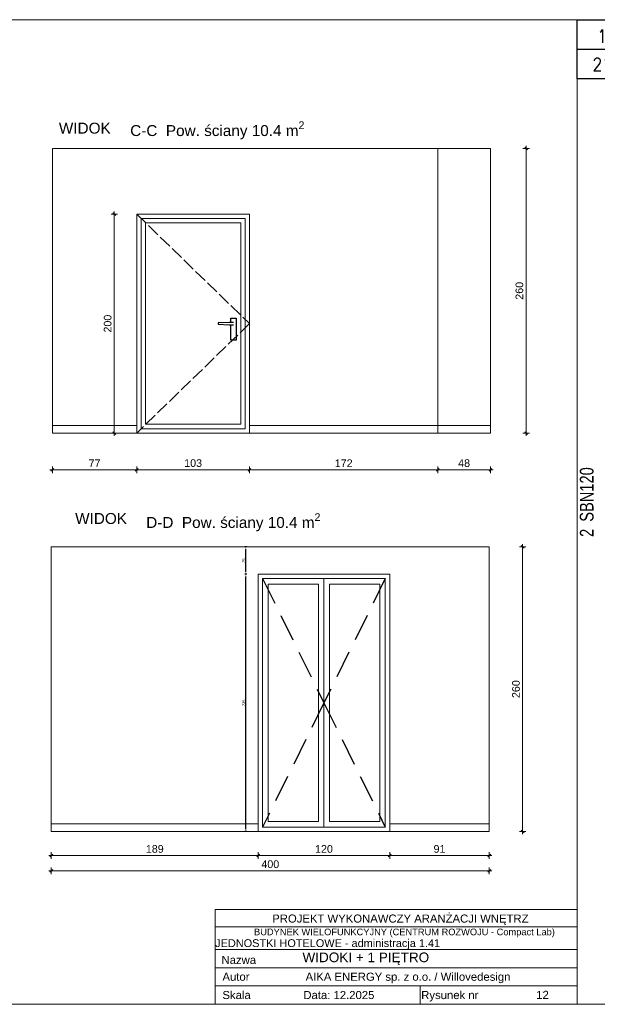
# Model space of a CAD drawing. Header units: millimetres. Extents: x 69081 to 158617, y -37521 to -9534.
# Tile 28 of 256: x 81699 to 82226, y -16424 to -15524. Entities that reach past the tile are written whole.
import ezdxf
from ezdxf.enums import TextEntityAlignment as Align

# ---------------------------------------------------------------- set-up
doc = ezdxf.new("R2010")
doc.units = ezdxf.units.MM
doc.linetypes.add('ACAD_ISO02W100', pattern=[15, 12, -3])
doc.linetypes.add('HIDDEN', pattern=[0.375, 0.25, -0.125])
for name, color, linetype in [('A-DRZ', 7, 'Continuous'), ('A-UKRYTE', 8, 'HIDDEN'), ('ADMINISTRACJA RYSUNKI', 7, 'Continuous'), ('BZ_sym', 7, 'Continuous'), ('F-BIL', 1, 'Continuous'), ('F-BIL-OP', 3, 'Continuous'), ('F-BIL-TA', 1, 'Continuous')]:
    doc.layers.add(name, color=color, linetype=linetype)
for name, color, linetype, lineweight in [('A_02_VIEW_1', 5, 'Continuous', 9), ('Aika MEBLE wypełnienie', 8, 'Continuous', 0), ('AIKA NUMERACJA ŚCIAN', 30, 'Continuous', 5), ('Aika OPISY', 7, 'Continuous', 20), ('AIKA tabelka ogólna 25', 7, 'Continuous', 20), ('Aika WYMIAROWANIE 25', 7, 'Continuous', 20)]:
    doc.layers.add(name, color=color, linetype=linetype, lineweight=lineweight)
doc.layers.add('Aika MEBLE WIDOKOWA', color=4, linetype='Continuous', lineweight=20, transparency=0.3)
doc.styles.add('AM_arial', font='arial.ttf')
doc.styles.add('Annotative', font='arial.ttf')
doc.styles.add('BIKTS', font='bikromsw.shx', dxfattribs={"width": 0.85})
doc.styles.add('SIMPLEX', font='simplex', dxfattribs={"width": 0.85})
doc.styles.get("Standard").update_dxf_attribs({"font": 'arial.ttf'})
doc.dimstyles.new('Dwudziestka', dxfattribs={"dimtxt": 7, "dimasz": 0.6, "dimexe": 5, "dimexo": 0, "dimgap": 2.5, "dimtad": 1, "dimdec": 3, "dimrnd": 0.5, "dimdsep": 46, "dimtxsty": 'AM_arial', "dimblk": 'znacznik', "dimcen": 0.09, "dimdle": 5, "dimse1": 1, "dimse2": 1, "dimclre": 256, "dimadec": 0, "dimazin": 0, "dimtfac": 0.4, "dimtdec": 3, "dimtix": 1, "dimtofl": 0, "dimtmove": 2, "dimatfit": 3, "dimldrblk": 'NONE', "dimfxl": 1, "dimtfillclr": 256, "dimtolj": 1, "dimlwd": 18, "dimlwe": 15, "dimarcsym": 0})
doc.dimstyles.new('ISO-25', dxfattribs={"dimtxt": 2.5, "dimasz": 2.5, "dimexe": 1, "dimexo": 10, "dimtad": 1, "dimtxsty": 'Standard', "dimcen": 2.5, "dimadec": 0, "dimazin": 0, "dimtfac": 1, "dimtmove": 0, "dimatfit": 3, "dimfxl": 1, "dimfxlon": 1, "dimarcsym": 0})

# ---------------------------------------------------------------- blocks, each defined once
blk = doc.blocks.new('symnadpr')
at = {"style": 'BIKTS', "width": 0.8}
blk.add_attdef('SZT_NADPR', text='', height=25, dxfattribs=at).set_placement((-48.7, -11.7), align=Align.RIGHT)
blk.add_attdef('NAZNADPR', (-42.6, -11.7), '', height=25, dxfattribs=at)
blk = doc.blocks.new('DYBY-BL5')
at = {"layer": 'F-BIL-TA', "color": 1}
blk.add_line((0, 45), (110, 45), dxfattribs=at)
blk.add_lwpolyline([(0, 0), (0, 90), (110, 90), (110, 0)], close=True, dxfattribs=at)
at = {"layer": 'F-BIL-OP', "style": 'SIMPLEX', "width": 0.85}
blk.add_attdef('NR', text='', height=20, dxfattribs=at).set_placement((56, 55), align=Align.CENTER)
at = {"layer": 'F-BIL-OP', "color": 2, "style": 'SIMPLEX', "width": 0.85, "flags": 1}
for tag, p in [('NAZWA', (119, 55)), ('POSADZKA', (119, 12)), ('GRUPA', (119, -27)), ('RODZAJ', (119, -72))]:
    blk.add_attdef(tag, p, '', height=19, dxfattribs=at)
at = {"layer": 'F-BIL-OP', "color": 2, "style": 'SIMPLEX', "width": 0.85}
blk.add_attdef('POW.', text='', height=20, dxfattribs=at).set_placement((56, 12), align=Align.CENTER)
at = {"layer": 'F-BIL-OP', "color": 2, "style": 'SIMPLEX', "width": 0.85, "flags": 1}
blk.add_attdef('POWH.', text='', height=20, dxfattribs=at).set_placement((56, -27), align=Align.CENTER)
blk = doc.blocks.new('OKNO')
at = {"layer": 'A-UKRYTE', "ltscale": 100}
for points in [[(-56, 231), (0, 117.5), (-56, 4)], [(56, 231), (0, 117.5), (56, 4)]]:
    blk.add_lwpolyline(points, dxfattribs=at)
at = {"layer": 'A_02_VIEW_1'}
for points in [[(-60, 235), (60, 235), (60, 0), (-60, 0)], [(-56, 231), (0, 231), (0, 4), (-56, 4)], [(0, 4), (56, 4), (56, 231), (0, 231)]]:
    blk.add_lwpolyline(points, close=True, dxfattribs=at)
at = {"layer": 'A_02_VIEW_1', "color": 4}
for points in [[(-51, 226), (-5, 226), (-5, 9), (-51, 9)], [(5, 9), (51, 9), (51, 226), (5, 226)]]:
    blk.add_lwpolyline(points, close=True, dxfattribs=at)
blk = doc.blocks.new('znacznik')
at = {"color": 0}
for points in [[(-4, 0), (4, 0)], [(0, -5), (0, 5)]]:
    blk.add_lwpolyline(points, dxfattribs=at)
at = {"color": 1}
blk.add_lwpolyline([(-2.1, -2.1), (2.1, 2.1)], dxfattribs=at)
blk = doc.blocks.new('*D2864')
at = {"layer": 'Aika WYMIAROWANIE 25', "color": 0, "transparency": 16777216}
blk.add_line((82127.11, -16288.02), (82037.31, -16288.02), dxfattribs=at)
at = {"layer": 'Defpoints', "color": 0, "transparency": 16777216}
for p in [(82036.71, -16265.9), (82127.71, -16265.9), (82036.71, -16288.02)]:
    blk.add_point(p, dxfattribs=at)
at = {"layer": 'Aika WYMIAROWANIE 25', "color": 0, "linetype": 'ByBlock', "transparency": 16777216, "xscale": 0.6, "yscale": 0.6, "zscale": 0.6, "rotation": 180}
blk.add_blockref('znacznik', (82036.71, -16288.02), dxfattribs=at)
at = {"layer": 'Aika WYMIAROWANIE 25', "color": 0, "linetype": 'ByBlock', "transparency": 16777216, "xscale": 0.6, "yscale": 0.6, "zscale": 0.6}
blk.add_blockref('znacznik', (82127.71, -16288.02), dxfattribs=at)
at = {"layer": 'Aika WYMIAROWANIE 25', "color": 0, "transparency": 16777216, "insert": (82082.21, -16281.95), "char_height": 7, "attachment_point": 5, "style": 'AM_arial'}
blk.add_mtext('\\A1;91', dxfattribs=at)
blk = doc.blocks.new('_None')
blk = doc.blocks.new('*D2865')
at = {"layer": 'Aika WYMIAROWANIE 25', "color": 0, "transparency": 16777216}
blk.add_line((82036.11, -16288.02), (81917.31, -16288.02), dxfattribs=at)
at = {"layer": 'Defpoints', "color": 0, "transparency": 16777216}
for p in [(81916.71, -16265.9), (82036.71, -16265.9), (81916.71, -16288.02)]:
    blk.add_point(p, dxfattribs=at)
at = {"layer": 'Aika WYMIAROWANIE 25', "color": 0, "linetype": 'ByBlock', "transparency": 16777216, "xscale": 0.6, "yscale": 0.6, "zscale": 0.6, "rotation": 180}
blk.add_blockref('znacznik', (81916.71, -16288.02), dxfattribs=at)
at = {"layer": 'Aika WYMIAROWANIE 25', "color": 0, "linetype": 'ByBlock', "transparency": 16777216, "xscale": 0.6, "yscale": 0.6, "zscale": 0.6}
blk.add_blockref('znacznik', (82036.71, -16288.02), dxfattribs=at)
at = {"layer": 'Aika WYMIAROWANIE 25', "color": 0, "transparency": 16777216, "insert": (81976.71, -16281.95), "char_height": 7, "attachment_point": 5, "style": 'AM_arial'}
blk.add_mtext('\\A1;120', dxfattribs=at)
blk = doc.blocks.new('*D2866')
at = {"layer": 'Aika WYMIAROWANIE 25', "color": 0, "transparency": 16777216}
blk.add_line((81916.11, -16288.02), (81728.31, -16288.02), dxfattribs=at)
at = {"layer": 'Defpoints', "color": 0, "transparency": 16777216}
for p in [(81727.71, -16265.9), (81916.71, -16265.9), (81727.71, -16288.02)]:
    blk.add_point(p, dxfattribs=at)
at = {"layer": 'Aika WYMIAROWANIE 25', "color": 0, "linetype": 'ByBlock', "transparency": 16777216, "xscale": 0.6, "yscale": 0.6, "zscale": 0.6, "rotation": 180}
blk.add_blockref('znacznik', (81727.71, -16288.02), dxfattribs=at)
at = {"layer": 'Aika WYMIAROWANIE 25', "color": 0, "linetype": 'ByBlock', "transparency": 16777216, "xscale": 0.6, "yscale": 0.6, "zscale": 0.6}
blk.add_blockref('znacznik', (81916.71, -16288.02), dxfattribs=at)
at = {"layer": 'Aika WYMIAROWANIE 25', "color": 0, "transparency": 16777216, "insert": (81822.21, -16281.95), "char_height": 7, "attachment_point": 5, "style": 'AM_arial'}
blk.add_mtext('\\A1;189', dxfattribs=at)
blk = doc.blocks.new('*D2867')
at = {"layer": 'ADMINISTRACJA RYSUNKI', "color": 0, "lineweight": -2, "transparency": 16777216}
for p, q in [((81906.39, -16030.9), (81904.39, -16030.9)), ((81905.39, -16263.4), (81905.39, -16033.4)), ((81906.39, -16265.9), (81904.39, -16265.9))]:
    blk.add_line(p, q, dxfattribs=at)
at = {"layer": 'ADMINISTRACJA RYSUNKI', "color": 0, "transparency": 16777216}
for points in [[(81905.81, -16033.4), (81904.97, -16033.4), (81905.39, -16030.9)], [(81904.97, -16263.4), (81905.81, -16263.4), (81905.39, -16265.9)]]:
    blk.add_solid(points, dxfattribs=at)
at = {"layer": 'Defpoints', "color": 0, "transparency": 16777216}
for p in [(81905.39, -16030.9), (81916.71, -16030.9), (81916.71, -16265.9)]:
    blk.add_point(p, dxfattribs=at)
at = {"layer": 'ADMINISTRACJA RYSUNKI', "color": 0, "lineweight": 5, "transparency": 16777216, "insert": (81903.49, -16148.4), "char_height": 2.5, "attachment_point": 5, "rotation": 90}
blk.add_mtext('235', dxfattribs=at)
blk = doc.blocks.new('*D2868')
at = {"layer": 'ADMINISTRACJA RYSUNKI', "color": 0, "lineweight": -2, "transparency": 16777216}
for p, q in [((81906.39, -16005.9), (81904.39, -16005.9)), ((81905.39, -16028.4), (81905.39, -16008.4)), ((81906.39, -16030.9), (81904.39, -16030.9))]:
    blk.add_line(p, q, dxfattribs=at)
at = {"layer": 'ADMINISTRACJA RYSUNKI', "color": 0, "transparency": 16777216}
for points in [[(81905.81, -16008.4), (81904.97, -16008.4), (81905.39, -16005.9)], [(81904.97, -16028.4), (81905.81, -16028.4), (81905.39, -16030.9)]]:
    blk.add_solid(points, dxfattribs=at)
at = {"layer": 'Defpoints', "color": 0, "transparency": 16777216}
for p in [(81905.39, -16005.9), (81916.71, -16005.9), (81916.71, -16030.9)]:
    blk.add_point(p, dxfattribs=at)
at = {"layer": 'ADMINISTRACJA RYSUNKI', "color": 0, "lineweight": 5, "transparency": 16777216, "insert": (81903.49, -16018.4), "char_height": 2.5, "attachment_point": 5, "rotation": 90}
blk.add_mtext('25', dxfattribs=at)
blk = doc.blocks.new('*D2869')
at = {"layer": 'Aika WYMIAROWANIE 25', "color": 0, "transparency": 16777216}
blk.add_line((82158.14, -16006.5), (82158.14, -16265.3), dxfattribs=at)
at = {"layer": 'Defpoints', "color": 0, "transparency": 16777216}
for p in [(82127.71, -16005.9), (82127.71, -16265.9), (82158.14, -16265.9)]:
    blk.add_point(p, dxfattribs=at)
at = {"layer": 'Aika WYMIAROWANIE 25', "color": 0, "linetype": 'ByBlock', "transparency": 16777216, "xscale": 0.6, "yscale": 0.6, "zscale": 0.6}
for p, rotation in [((82158.14, -16005.9), 90), ((82158.14, -16265.9), 270)]:
    blk.add_blockref('znacznik', p, dxfattribs=dict(at, rotation=rotation))
at = {"layer": 'Aika WYMIAROWANIE 25', "color": 0, "transparency": 16777216, "insert": (82152.06, -16135.9), "char_height": 7, "attachment_point": 5, "rotation": 90, "style": 'AM_arial'}
blk.add_mtext('\\A1;260', dxfattribs=at)
blk = doc.blocks.new('*D2870')
at = {"layer": 'Aika WYMIAROWANIE 25', "color": 0, "transparency": 16777216}
blk.add_line((82161.27, -15901.31), (82161.27, -15642.51), dxfattribs=at)
at = {"layer": 'Defpoints', "color": 0, "transparency": 16777216}
for p in [(82161.27, -15641.91), (82189.87, -15641.91), (82189.87, -15901.91)]:
    blk.add_point(p, dxfattribs=at)
at = {"layer": 'Aika WYMIAROWANIE 25', "color": 0, "linetype": 'ByBlock', "transparency": 16777216, "xscale": 0.6, "yscale": 0.6, "zscale": 0.6}
for p, rotation in [((82161.27, -15641.91), 90), ((82161.27, -15901.91), 270)]:
    blk.add_blockref('znacznik', p, dxfattribs=dict(at, rotation=rotation))
at = {"layer": 'Aika WYMIAROWANIE 25', "color": 0, "transparency": 16777216, "insert": (82155.2, -15771.91), "char_height": 7, "attachment_point": 5, "rotation": 90, "style": 'AM_arial'}
blk.add_mtext('\\A1;260', dxfattribs=at)
blk = doc.blocks.new('*D2871')
at = {"layer": 'Aika WYMIAROWANIE 25', "color": 0, "transparency": 16777216}
blk.add_line((81729.29, -15935.48), (81805.09, -15935.48), dxfattribs=at)
at = {"layer": 'Defpoints', "color": 0, "transparency": 16777216}
for p in [(81728.69, -15901.91), (81805.69, -15901.91), (81805.69, -15935.48)]:
    blk.add_point(p, dxfattribs=at)
at = {"layer": 'Aika WYMIAROWANIE 25', "color": 0, "linetype": 'ByBlock', "transparency": 16777216, "xscale": 0.6, "yscale": 0.6, "zscale": 0.6, "rotation": 180}
blk.add_blockref('znacznik', (81728.69, -15935.48), dxfattribs=at)
at = {"layer": 'Aika WYMIAROWANIE 25', "color": 0, "linetype": 'ByBlock', "transparency": 16777216, "xscale": 0.6, "yscale": 0.6, "zscale": 0.6}
blk.add_blockref('znacznik', (81805.69, -15935.48), dxfattribs=at)
at = {"layer": 'Aika WYMIAROWANIE 25', "color": 0, "transparency": 16777216, "insert": (81767.19, -15929.48), "char_height": 7, "attachment_point": 5, "style": 'AM_arial'}
blk.add_mtext('\\A1;77', dxfattribs=at)
blk = doc.blocks.new('*D2872')
at = {"layer": 'Aika WYMIAROWANIE 25', "color": 0, "transparency": 16777216}
blk.add_line((81806.29, -15935.48), (81908.09, -15935.48), dxfattribs=at)
at = {"layer": 'Defpoints', "color": 0, "transparency": 16777216}
for p in [(81805.69, -15901.91), (81908.69, -15901.91), (81908.69, -15935.48)]:
    blk.add_point(p, dxfattribs=at)
at = {"layer": 'Aika WYMIAROWANIE 25', "color": 0, "linetype": 'ByBlock', "transparency": 16777216, "xscale": 0.6, "yscale": 0.6, "zscale": 0.6, "rotation": 180}
blk.add_blockref('znacznik', (81805.69, -15935.48), dxfattribs=at)
at = {"layer": 'Aika WYMIAROWANIE 25', "color": 0, "linetype": 'ByBlock', "transparency": 16777216, "xscale": 0.6, "yscale": 0.6, "zscale": 0.6}
blk.add_blockref('znacznik', (81908.69, -15935.48), dxfattribs=at)
at = {"layer": 'Aika WYMIAROWANIE 25', "color": 0, "transparency": 16777216, "insert": (81857.19, -15929.4), "char_height": 7, "attachment_point": 5, "style": 'AM_arial'}
blk.add_mtext('\\A1;103', dxfattribs=at)
blk = doc.blocks.new('*D2873')
at = {"layer": 'Aika WYMIAROWANIE 25', "color": 0, "transparency": 16777216}
blk.add_line((81909.29, -15935.48), (82080.09, -15935.48), dxfattribs=at)
at = {"layer": 'Defpoints', "color": 0, "transparency": 16777216}
for p in [(81908.69, -15901.91), (82080.69, -15901.91), (82080.69, -15935.48)]:
    blk.add_point(p, dxfattribs=at)
at = {"layer": 'Aika WYMIAROWANIE 25', "color": 0, "linetype": 'ByBlock', "transparency": 16777216, "xscale": 0.6, "yscale": 0.6, "zscale": 0.6, "rotation": 180}
blk.add_blockref('znacznik', (81908.69, -15935.48), dxfattribs=at)
at = {"layer": 'Aika WYMIAROWANIE 25', "color": 0, "linetype": 'ByBlock', "transparency": 16777216, "xscale": 0.6, "yscale": 0.6, "zscale": 0.6}
blk.add_blockref('znacznik', (82080.69, -15935.48), dxfattribs=at)
at = {"layer": 'Aika WYMIAROWANIE 25', "color": 0, "transparency": 16777216, "insert": (81994.69, -15929.46), "char_height": 7, "attachment_point": 5, "style": 'AM_arial'}
blk.add_mtext('\\A1;172', dxfattribs=at)
blk = doc.blocks.new('*D2874')
at = {"layer": 'Aika WYMIAROWANIE 25', "color": 0, "transparency": 16777216}
blk.add_line((82081.29, -15935.48), (82128.09, -15935.48), dxfattribs=at)
at = {"layer": 'Defpoints', "color": 0, "transparency": 16777216}
for p in [(82080.69, -15901.91), (82128.69, -15901.91), (82128.69, -15935.48)]:
    blk.add_point(p, dxfattribs=at)
at = {"layer": 'Aika WYMIAROWANIE 25', "color": 0, "linetype": 'ByBlock', "transparency": 16777216, "xscale": 0.6, "yscale": 0.6, "zscale": 0.6, "rotation": 180}
blk.add_blockref('znacznik', (82080.69, -15935.48), dxfattribs=at)
at = {"layer": 'Aika WYMIAROWANIE 25', "color": 0, "linetype": 'ByBlock', "transparency": 16777216, "xscale": 0.6, "yscale": 0.6, "zscale": 0.6}
blk.add_blockref('znacznik', (82128.69, -15935.48), dxfattribs=at)
at = {"layer": 'Aika WYMIAROWANIE 25', "color": 0, "transparency": 16777216, "insert": (82104.69, -15929.4), "char_height": 7, "attachment_point": 5, "style": 'AM_arial'}
blk.add_mtext('\\A1;48', dxfattribs=at)
blk = doc.blocks.new('*D2875')
at = {"layer": 'Aika WYMIAROWANIE 25', "color": 0, "transparency": 16777216}
blk.add_line((81785.25, -15901.31), (81785.25, -15702.51), dxfattribs=at)
at = {"layer": 'Defpoints', "color": 0, "transparency": 16777216}
for p in [(81785.25, -15701.91), (81805.69, -15701.91), (81805.69, -15901.91)]:
    blk.add_point(p, dxfattribs=at)
at = {"layer": 'Aika WYMIAROWANIE 25', "color": 0, "linetype": 'ByBlock', "transparency": 16777216, "xscale": 0.6, "yscale": 0.6, "zscale": 0.6}
for p, rotation in [((81785.25, -15701.91), 90), ((81785.25, -15901.91), 270)]:
    blk.add_blockref('znacznik', p, dxfattribs=dict(at, rotation=rotation))
at = {"layer": 'Aika WYMIAROWANIE 25', "color": 0, "transparency": 16777216, "insert": (81779.18, -15801.91), "char_height": 7, "attachment_point": 5, "rotation": 90, "style": 'AM_arial'}
blk.add_mtext('\\A1;200', dxfattribs=at)
blk = doc.blocks.new('*D2876')
at = {"layer": 'Aika WYMIAROWANIE 25', "color": 0, "transparency": 16777216}
blk.add_line((81728.31, -16301.96), (82127.11, -16301.96), dxfattribs=at)
at = {"layer": 'Defpoints', "color": 0, "transparency": 16777216}
for p in [(81727.71, -16265.9), (82127.71, -16265.9), (82127.71, -16301.96)]:
    blk.add_point(p, dxfattribs=at)
at = {"layer": 'Aika WYMIAROWANIE 25', "color": 0, "linetype": 'ByBlock', "transparency": 16777216, "xscale": 0.6, "yscale": 0.6, "zscale": 0.6, "rotation": 180}
blk.add_blockref('znacznik', (81727.71, -16301.96), dxfattribs=at)
at = {"layer": 'Aika WYMIAROWANIE 25', "color": 0, "linetype": 'ByBlock', "transparency": 16777216, "xscale": 0.6, "yscale": 0.6, "zscale": 0.6}
blk.add_blockref('znacznik', (82127.71, -16301.96), dxfattribs=at)
at = {"layer": 'Aika WYMIAROWANIE 25', "color": 0, "transparency": 16777216, "insert": (81927.71, -16295.89), "char_height": 7, "attachment_point": 5, "style": 'AM_arial'}
blk.add_mtext('\\A1;400', dxfattribs=at)
blk = doc.blocks.new('Aika tabelka 25')
at = {"layer": 'AIKA tabelka ogólna 25', "transparency": 33554610}
for p, q in [((-330.67, 86.57), (0, 86.57)), ((-330.67, 86.57), (-330.67, 0)), ((0, 86.57), (0, 0)), ((-330.67, 50.22), (0, 50.22)), ((-330.67, 50.22), (0, 50.22)), ((-330.67, 33.48), (0, 33.48)), ((-330.67, 33.48), (0, 33.48)), ((-330.67, 16.74), (0, 16.74)), ((-330.67, 16.74), (0, 16.74)), ((-143.56, 16.74), (-143.56, 0)), ((-330.67, 0.11), (0, 0.11)), ((-330.67, 0.11), (0, 0.11))]:
    blk.add_line(p, q, dxfattribs=at)
at = {"layer": 'AIKA tabelka ogólna 25', "linetype": 'ByBlock', "transparency": 33554610}
blk.add_line((-330.49, 70.91), (0.18, 70.91), dxfattribs=at)
for s, height, p in [('PROJEKT WYKONAWCZY ARANŻACJI WNĘTRZ', 7.392, (-161.54, 82.03)), ('BUDYNEK WIELOFUNKCYJNY (CENTRUM ROZWOJU - Compact Lab) ', 6.0609, (-156.64, 69.17))]:
    blk.add_text(s, height=height, dxfattribs=at).set_placement(p, align=Align.TOP_CENTER)
for s, p in [('Nazwa ', (-324.9, 36.85)), ('Autor', (-324.03, 21.52)), ('AIKA ENERGY sp. z o.o. / Willovedesign', (-248.11, 21.52)), ('Skala ', (-324.03, 4.78)), (' Data: 12.2025', (-253.02, 4.78)), (' Rysunek nr ', (-145.39, 4.78))]:
    blk.add_text(s, height=7.392, dxfattribs=at).set_placement(p)

msp = doc.modelspace()

# ---------------------------------------------------------------- linework, layer by layer
at = {"layer": 'A-DRZ', "color": 251, "true_color": 0x636466}
for points in [[(81891.643, -15800.912), (81891.643, -15796.912), (81896.643, -15796.912), (81896.643, -15816.912), (81891.643, -15816.912), (81891.643, -15802.912)], [(81894.143, -15800.912), (81890.143, -15800.912), (81880.143, -15801.312), (81880.143, -15802.512), (81890.143, -15802.912), (81894.143, -15802.912)]]:
    msp.add_lwpolyline(points, dxfattribs=at)
at = {"layer": 'ADMINISTRACJA RYSUNKI', "color": 7, "lineweight": 5}
for points in [[(80941.3749, -16337.3171), (80941.3749, -16423.8863), (82208.037, -16423.8863), (82208.037, -15524.3114), (80941.3749, -15524.3114)], [(82128.6853, -15901.912), (81728.6853, -15901.912), (81728.6853, -15641.912), (82128.6853, -15641.912), (82128.6853, -15901.912)], [(82080.6853, -15641.912), (82080.6853, -15901.912)], [(81727.7118, -16265.8952), (82127.7118, -16265.8952), (82127.7118, -16005.8952), (81727.7118, -16005.8952), (81727.7118, -16265.8952)]]:
    msp.add_lwpolyline(points, dxfattribs=at)
at = {"layer": 'ADMINISTRACJA RYSUNKI', "color": 1, "lineweight": 5}
msp.add_lwpolyline([(82208.037, -15524.3114), (80941.3749, -15524.3114), (80941.3749, -16423.8863), (82208.037, -16423.8863)], close=True, dxfattribs=at)
at = {"layer": 'ADMINISTRACJA RYSUNKI', "color": 7, "lineweight": 5}
msp.add_lwpolyline([(82208.037, -15524.1978), (82907.3152, -15524.1978), (82907.3152, -16423.7727), (82208.037, -16423.7727)], close=True, dxfattribs=at)
at = {"layer": 'ADMINISTRACJA RYSUNKI', "color": 251, "lineweight": 5, "true_color": 0x636466}
msp.add_lwpolyline([(81908.6853, -15901.912), (81908.6853, -15701.912), (81805.6853, -15701.912), (81805.6853, -15901.912), (81908.6853, -15901.912)], dxfattribs=at)
at = {"layer": 'ADMINISTRACJA RYSUNKI', "color": 251, "linetype": 'ACAD_ISO02W100', "lineweight": 5, "true_color": 0x636466}
msp.add_lwpolyline([(81805.6853, -15701.912), (81908.6853, -15801.912), (81805.6853, -15901.912)], dxfattribs=at)
at = {"layer": 'ADMINISTRACJA RYSUNKI', "color": 251, "lineweight": 5, "true_color": 0x636466}
for points in [[(81904.6853, -15897.912), (81904.6853, -15705.912), (81809.6853, -15705.912), (81809.6853, -15897.912)], [(81900.6853, -15893.912), (81900.6853, -15709.912), (81813.6853, -15709.912), (81813.6853, -15893.912)]]:
    msp.add_lwpolyline(points, close=True, dxfattribs=at)
at = {"layer": 'Aika MEBLE wypełnienie'}
for points in [[(81805.6853, -15894.912), (81728.6853, -15894.912)], [(82128.6853, -15894.912), (81908.6853, -15894.912)], [(81727.7118, -16258.8952), (81916.7118, -16258.8952)], [(81727.7118, -16258.8952), (81916.7118, -16258.8952)], [(82036.7118, -16258.8952), (82127.7118, -16258.8952)]]:
    msp.add_lwpolyline(points, dxfattribs=at)

# ---------------------------------------------------------------- block references
at = {"transparency": 33554610}
msp.add_blockref('Aika tabelka 25', (82208.037, -16423.8863), dxfattribs=at)
at = {"layer": 'Aika MEBLE WIDOKOWA', "ltscale": 10}
msp.add_blockref('OKNO', (81976.7118, -16265.8952), dxfattribs=at)
at = {"layer": 'BZ_sym'}
ref = msp.add_blockref('symnadpr', (82216.6279, -15961.4528), dxfattribs=dict(at, xscale=-0.5, yscale=0.5, zscale=0.5, rotation=270))
ref.add_attrib('naznadpr', 'SBN120', (82222.8779, -15982.9528), dxfattribs={"height": 12.5, "rotation": 90, "style": 'BIKTS', "width": 0.8})
ref.add_attrib('szt_nadpr', '2', dxfattribs={"height": 12.5, "rotation": 90, "style": 'BIKTS', "width": 0.8}).set_placement((82222.8779, -15989.4028), align=Align.RIGHT)
at = {"layer": 'F-BIL', "xscale": 0.6, "yscale": 0.6, "zscale": 0.6}
msp.add_blockref('DYBY-BL5', (82208.037, -15578.1978), dxfattribs=at).add_auto_attribs({'NR': '1.45', 'POW.': '21,97'})

# ---------------------------------------------------------------- texts
at = {"layer": 'AIKA NUMERACJA ŚCIAN', "transparency": 33554687, "char_height": 10, "width": 133.251804, "attachment_point": 1, "style": 'Annotative'}
for insert in [(81734.6192, -15618.3006), (81749.4944, -15974.9986)]:
    msp.add_mtext('WIDOK ', dxfattribs=dict(at, insert=insert))
at = {"layer": 'AIKA NUMERACJA ŚCIAN', "transparency": 33554687, "char_height": 10, "attachment_point": 1, "style": 'Annotative'}
for s, insert in [('\\A1;C-C  Pow. ściany 10.4 m{\\H0.7x;\\S2^ ;}', (81799.7618, -15617.1047)), ('\\A1;D-D  Pow. ściany 10.4 m{\\H0.7x;\\S2^ ;}', (81814.3756, -15975.1996))]:
    msp.add_mtext_dynamic_manual_height_columns(s, width=358.759768, gutter_width=8.4365, heights=[0], dxfattribs=dict(at, insert=insert))
at = {"layer": 'Aika OPISY', "color": 5, "transparency": 33554610, "style": 'Annotative'}
for s, height, p in [('JEDNOSTKI HOTELOWE - administracja 1.41 ', 7.133156, (81877.3654, -16371.5659)), ('WIDOKI + 1 PIĘTRO', 8.849063, (81957.0737, -16385.4))]:
    msp.add_text(s, height=height, dxfattribs=at).set_placement(p)
at = {"layer": 'AIKA tabelka ogólna 25', "linetype": 'ByBlock', "transparency": 33554610}
msp.add_text('12', height=7.392, dxfattribs=at).set_placement((82170.5548, -16418.9735))

# ---------------------------------------------------------------- dimensions: what is measured, and where the dimension line sits
at = {"layer": 'ADMINISTRACJA RYSUNKI', "color": 7, "lineweight": 5}
for base, p1, p2, picture, middle in [((81905.3891, -16005.8952), (81916.7118, -16030.8952), (81916.7118, -16005.8952), '*D2868', (81903.4876, -16018.3952)), ((81905.3891, -16030.8952), (81916.7118, -16265.8952), (81916.7118, -16030.8952), '*D2867', (81903.4868, -16148.3952))]:
    dim = msp.add_linear_dim(base=base, p1=p1, p2=p2, angle=90, dimstyle='ISO-25', dxfattribs=at)
    dim.commit()
    dim.dimension.update_dxf_attribs({"geometry": picture, "text_midpoint": middle})
at = {"layer": 'Aika WYMIAROWANIE 25'}
for base, p1, p2, angle, picture, middle in [((82161.2743, -15641.912), (82189.8699, -15901.912), (82189.8699, -15641.912), 90, '*D2870', (82155.2002, -15771.912)), ((81785.2511, -15701.912), (81805.6853, -15901.912), (81805.6853, -15701.912), 90, '*D2875', (81779.1771, -15801.912)), ((81805.6853, -15935.4781), (81728.6853, -15901.912), (81805.6853, -15901.912), 180, '*D2871', (81767.1853, -15929.4781)), ((81908.6853, -15935.4781), (81805.6853, -15901.912), (81908.6853, -15901.912), 180, '*D2872', (81857.1853, -15929.4017)), ((82080.6853, -15935.4781), (81908.6853, -15901.912), (82080.6853, -15901.912), 180, '*D2873', (81994.6853, -15929.4638)), ((82128.6853, -15935.4781), (82080.6853, -15901.912), (82128.6853, -15901.912), 180, '*D2874', (82104.6853, -15929.4041)), ((82158.1379, -16265.8952), (82127.7118, -16005.8952), (82127.7118, -16265.8952), 90, '*D2869', (82152.0639, -16135.8952))]:
    dim = msp.add_linear_dim(base=base, p1=p1, p2=p2, angle=angle, dimstyle='Dwudziestka', override={"dimlwd": 65535}, dxfattribs=at)
    dim.commit()
    dim.dimension.update_dxf_attribs({"geometry": picture, "text_midpoint": middle})
for base, p1, p2, picture, middle in [((81727.7118, -16288.0237), (81916.7118, -16265.8952), (81727.7118, -16265.8952), '*D2866', (81822.2118, -16281.9497)), ((82127.7118, -16301.9637), (81727.7118, -16265.8952), (82127.7118, -16265.8952), '*D2876', (81927.7118, -16295.8897)), ((81916.7118, -16288.0237), (82036.7118, -16265.8952), (81916.7118, -16265.8952), '*D2865', (81976.7118, -16281.9497)), ((82036.7118, -16288.0237), (82127.7118, -16265.8952), (82036.7118, -16265.8952), '*D2864', (82082.2118, -16281.9497))]:
    dim = msp.add_linear_dim(base=base, p1=p1, p2=p2, dimstyle='Dwudziestka', override={"dimlwd": 65535}, dxfattribs=at)
    dim.commit()
    dim.dimension.update_dxf_attribs({"geometry": picture, "text_midpoint": middle})

doc.saveas('drawing.dxf')
